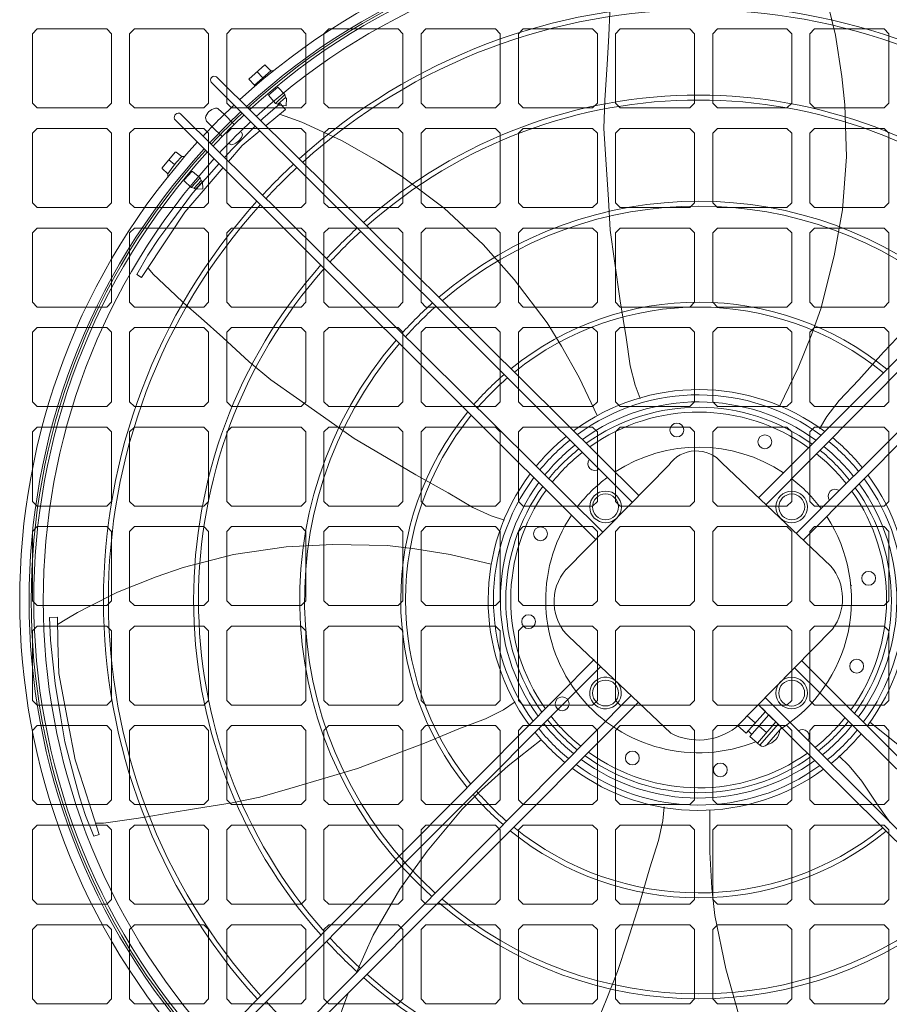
# Model space of a CAD drawing. Header units: millimetres. Extents: x 11633 to 96114, y -4650 to 25050.
# Tile 8 of 25: x 86891 to 87340, y 7262 to 7771. Entities that reach past the tile are written whole.
import ezdxf

# ---------------------------------------------------------------- set-up
doc = ezdxf.new("R2010")
doc.units = ezdxf.units.MM
doc.layers.get('0').update_dxf_attribs({"lineweight": 9})

msp = doc.modelspace()

# ---------------------------------------------------------------- linework, layer by layer
at = {"lineweight": 15}
for p, q in [((86899.7, 7766.15), (86897.25, 7763.7)), ((86897.25, 7727.76), (86897.25, 7763.7)), ((86899.7, 7766.15), (86935.64, 7766.15)), ((86938.09, 7763.7), (86935.64, 7766.15)), ((86938.09, 7727.76), (86938.09, 7763.7)), ((86949.93, 7766.15), (86947.48, 7763.7)), ((86947.48, 7727.76), (86947.48, 7763.7)), ((86949.93, 7766.15), (86985.87, 7766.15)), ((86988.32, 7763.7), (86985.87, 7766.15)), ((86988.32, 7727.76), (86988.32, 7763.7)), ((87000.15, 7766.15), (86997.7, 7763.7)), ((86997.7, 7727.76), (86997.7, 7763.7)), ((87000.15, 7766.15), (87036.09, 7766.15)), ((87038.54, 7763.7), (87036.09, 7766.15)), ((87038.54, 7727.76), (87038.54, 7763.7)), ((87050.38, 7766.15), (87047.93, 7763.7)), ((87047.93, 7727.76), (87047.93, 7763.7)), ((87050.38, 7766.15), (87086.32, 7766.15)), ((87088.77, 7763.7), (87086.32, 7766.15)), ((87088.77, 7727.76), (87088.77, 7763.7)), ((87100.6, 7766.15), (87098.15, 7763.7)), ((87098.15, 7727.76), (87098.15, 7763.7)), ((87100.6, 7766.15), (87136.54, 7766.15)), ((87138.99, 7763.7), (87136.54, 7766.15)), ((87138.99, 7727.76), (87138.99, 7763.7)), ((87150.83, 7766.15), (87148.38, 7763.7)), ((87148.38, 7727.76), (87148.38, 7763.7)), ((87150.83, 7766.15), (87186.77, 7766.15)), ((87189.22, 7763.7), (87186.77, 7766.15)), ((87189.22, 7727.76), (87189.22, 7763.7)), ((87201.05, 7766.15), (87198.6, 7763.7)), ((87198.6, 7727.76), (87198.6, 7763.7)), ((87201.05, 7766.15), (87236.99, 7766.15)), ((87239.44, 7763.7), (87236.99, 7766.15)), ((87239.44, 7727.76), (87239.44, 7763.7)), ((87251.28, 7766.15), (87248.83, 7763.7)), ((87248.83, 7727.76), (87248.83, 7763.7)), ((87251.28, 7766.15), (87287.22, 7766.15)), ((87289.67, 7763.7), (87287.22, 7766.15)), ((87289.67, 7727.76), (87289.67, 7763.7)), ((87301.5, 7766.15), (87299.05, 7763.7)), ((87299.05, 7727.76), (87299.05, 7763.7)), ((87301.5, 7766.15), (87337.44, 7766.15)), ((87339.89, 7763.7), (87337.44, 7766.15)), ((87339.89, 7727.76), (87339.89, 7763.7)), ((87009.17, 7740.16), (87017.4, 7747.54)), ((87017.4, 7747.54), (87020.41, 7744.43)), ((87020.41, 7744.43), (87011.96, 7737.02)), ((87016.29, 7740.82), (87013.4, 7743.95)), ((87020.41, 7744.43), (87021.71, 7744.43)), ((87207.22, 7521.46), (86989.7, 7738.6)), ((86992.36, 7741.33), (87210.7, 7525)), ((87011.96, 7737.02), (87009.17, 7740.16)), ((87011.96, 7737.02), (87011.96, 7736.29)), ((87272.87, 7524.13), (87490.18, 7741.79)), ((87492.87, 7738.7), (87276.59, 7520.48)), ((87024.04, 7736.04), (87019.26, 7732)), ((87019.26, 7732), (87022.81, 7727.65)), ((87022.81, 7727.65), (87027.73, 7732.24)), ((87027.73, 7732.24), (87024.04, 7736.04)), ((87027.73, 7732.24), (87028.06, 7730.74)), ((86899.7, 7725.31), (86897.25, 7727.76)), ((86938.09, 7727.76), (86935.64, 7725.31)), ((86949.93, 7725.31), (86947.48, 7727.76)), ((86988.32, 7727.76), (86985.87, 7725.31)), ((87000.15, 7725.31), (86997.7, 7727.76)), ((87022.82, 7727.65), (87024.1, 7727.24)), ((87024.1, 7727.24), (87028.06, 7730.74)), ((87024.54, 7726.69), (87024.1, 7727.24)), ((87028.42, 7726.34), (87024.54, 7726.69)), ((87028.59, 7730.14), (87028.06, 7730.74)), ((87028.59, 7730.14), (87028.42, 7726.34)), ((87038.54, 7727.76), (87036.09, 7725.31)), ((87050.38, 7725.31), (87047.93, 7727.76)), ((87088.77, 7727.76), (87086.32, 7725.31)), ((87100.6, 7725.31), (87098.15, 7727.76)), ((87138.99, 7727.76), (87136.54, 7725.31)), ((87150.83, 7725.31), (87148.38, 7727.76)), ((87189.22, 7727.76), (87186.77, 7725.31)), ((87201.05, 7725.31), (87198.6, 7727.76)), ((87239.44, 7727.76), (87236.99, 7725.31)), ((87251.28, 7725.31), (87248.83, 7727.76)), ((87289.67, 7727.76), (87287.22, 7725.31)), ((87301.5, 7725.31), (87299.05, 7727.76)), ((87339.89, 7727.76), (87337.44, 7725.31)), ((86899.7, 7725.31), (86935.64, 7725.31)), ((86949.93, 7725.31), (86985.87, 7725.31)), ((86973.82, 7722.29), (87192.04, 7506.01)), ((86993.44, 7724.74), (86996.34, 7722.14)), ((86996.34, 7722.14), (87001.53, 7716.8)), ((87000.15, 7725.31), (87036.09, 7725.31)), ((87050.38, 7725.31), (87086.32, 7725.31)), ((87100.6, 7725.31), (87136.54, 7725.31)), ((87150.83, 7725.31), (87186.77, 7725.31)), ((87201.05, 7725.31), (87236.99, 7725.31)), ((87251.28, 7725.31), (87287.22, 7725.31)), ((87292.04, 7505.3), (87509.18, 7722.82)), ((87301.5, 7725.31), (87337.44, 7725.31)), ((87188.39, 7502.29), (86970.73, 7719.6)), ((86986.69, 7720.13), (86987.19, 7718.41)), ((86990.08, 7715.48), (86987.19, 7718.41)), ((87511.91, 7720.16), (87295.58, 7501.82)), ((86899.7, 7714.7), (86897.25, 7712.25)), ((86897.25, 7676.31), (86897.25, 7712.25)), ((86899.7, 7714.7), (86935.64, 7714.7)), ((86938.09, 7712.25), (86935.64, 7714.7)), ((86938.09, 7676.31), (86938.09, 7712.25)), ((86949.93, 7714.7), (86947.48, 7712.25)), ((86947.48, 7676.31), (86947.48, 7712.25)), ((86949.93, 7714.7), (86985.87, 7714.7)), ((86988.32, 7712.25), (86985.87, 7714.7)), ((86988.32, 7676.31), (86988.32, 7712.25)), ((86990.08, 7715.48), (86995.34, 7710.6)), ((87000.15, 7714.7), (86997.7, 7712.25)), ((86997.7, 7676.31), (86997.7, 7712.25)), ((87000.15, 7714.7), (87036.09, 7714.7)), ((87038.54, 7712.25), (87036.09, 7714.7)), ((87038.54, 7676.31), (87038.54, 7712.25)), ((87050.38, 7714.7), (87047.93, 7712.25)), ((87047.93, 7676.31), (87047.93, 7712.25)), ((87050.38, 7714.7), (87086.32, 7714.7)), ((87088.77, 7712.25), (87086.32, 7714.7)), ((87088.77, 7676.31), (87088.77, 7712.25)), ((87100.6, 7714.7), (87098.15, 7712.25)), ((87098.15, 7676.31), (87098.15, 7712.25)), ((87100.6, 7714.7), (87136.54, 7714.7)), ((87138.99, 7712.25), (87136.54, 7714.7)), ((87138.99, 7676.31), (87138.99, 7712.25)), ((87150.83, 7714.7), (87148.38, 7712.25)), ((87148.38, 7676.31), (87148.38, 7712.25)), ((87150.83, 7714.7), (87186.77, 7714.7)), ((87189.22, 7712.25), (87186.77, 7714.7)), ((87189.22, 7676.31), (87189.22, 7712.25)), ((87201.05, 7714.7), (87198.6, 7712.25)), ((87198.6, 7676.31), (87198.6, 7712.25)), ((87201.05, 7714.7), (87236.99, 7714.7)), ((87239.44, 7712.25), (87236.99, 7714.7)), ((87239.44, 7676.31), (87239.44, 7712.25)), ((87251.28, 7714.7), (87248.83, 7712.25)), ((87248.83, 7676.31), (87248.83, 7712.25)), ((87251.28, 7714.7), (87287.22, 7714.7)), ((87289.67, 7712.25), (87287.22, 7714.7)), ((87289.67, 7676.31), (87289.67, 7712.25)), ((87301.5, 7714.7), (87299.05, 7712.25)), ((87299.05, 7676.31), (87299.05, 7712.25)), ((87301.5, 7714.7), (87337.44, 7714.7)), ((87339.89, 7712.25), (87337.44, 7714.7)), ((87339.89, 7676.31), (87339.89, 7712.25)), ((86964.33, 7694.41), (86971.1, 7702.47)), ((86971.46, 7702.52), (86971.1, 7702.47)), ((86971.46, 7702.52), (86974.51, 7700.3)), ((86970.72, 7696.03), (86967.8, 7698.54)), ((86974.51, 7700.3), (86976, 7700.3)), ((86964.33, 7694.41), (86964.35, 7694.04)), ((86967.24, 7691.32), (86964.35, 7694.04)), ((86967.24, 7691.32), (86967.24, 7689.75)), ((86975.74, 7688.08), (86979.71, 7692.51)), ((86980.07, 7692.53), (86979.71, 7692.51)), ((86980.07, 7692.53), (86984.02, 7689.26)), ((86975.74, 7688.08), (86975.75, 7687.72)), ((86979.33, 7684.24), (86975.75, 7687.72)), ((86984.02, 7689.26), (86979.33, 7684.24)), ((86980.93, 7683.91), (86984.51, 7687.8)), ((86981.51, 7683.32), (86985.16, 7687.19)), ((86984.02, 7689.26), (86984.51, 7687.8)), ((86984.51, 7687.8), (86985.16, 7687.19)), ((86985.16, 7687.19), (86985.32, 7683.47)), ((86985.16, 7687.19), (86985.32, 7683.47)), ((86979.33, 7684.24), (86980.93, 7683.91)), ((86981.51, 7683.32), (86980.93, 7683.91)), ((86985.32, 7683.47), (86981.51, 7683.32)), ((86985.32, 7683.47), (86981.51, 7683.32)), ((86899.7, 7673.86), (86897.25, 7676.31)), ((86938.09, 7676.31), (86935.64, 7673.86)), ((86949.93, 7673.86), (86947.48, 7676.31)), ((86988.32, 7676.31), (86985.87, 7673.86)), ((87000.15, 7673.86), (86997.7, 7676.31)), ((87038.54, 7676.31), (87036.09, 7673.86)), ((87050.38, 7673.86), (87047.93, 7676.31)), ((87088.77, 7676.31), (87086.32, 7673.86)), ((87100.6, 7673.86), (87098.15, 7676.31)), ((87138.99, 7676.31), (87136.54, 7673.86)), ((87150.83, 7673.86), (87148.38, 7676.31)), ((87189.22, 7676.31), (87186.77, 7673.86)), ((87201.05, 7673.86), (87198.6, 7676.31)), ((87239.44, 7676.31), (87236.99, 7673.86)), ((87251.28, 7673.86), (87248.83, 7676.31)), ((87289.67, 7676.31), (87287.22, 7673.86)), ((87301.5, 7673.86), (87299.05, 7676.31)), ((87339.89, 7676.31), (87337.44, 7673.86)), ((86899.7, 7673.86), (86935.64, 7673.86)), ((86949.93, 7673.86), (86985.87, 7673.86)), ((87000.15, 7673.86), (87036.09, 7673.86)), ((87050.38, 7673.86), (87086.32, 7673.86)), ((87100.6, 7673.86), (87136.54, 7673.86)), ((87150.83, 7673.86), (87186.77, 7673.86)), ((87201.05, 7673.86), (87236.99, 7673.86)), ((87251.28, 7673.86), (87287.22, 7673.86)), ((87301.5, 7673.86), (87337.44, 7673.86)), ((86899.7, 7663.25), (86897.25, 7660.8)), ((86897.25, 7624.86), (86897.25, 7660.8)), ((86899.7, 7663.25), (86935.64, 7663.25)), ((86938.09, 7660.8), (86935.64, 7663.25)), ((86938.09, 7624.86), (86938.09, 7660.8)), ((86949.93, 7663.25), (86947.48, 7660.8)), ((86947.48, 7624.86), (86947.48, 7660.8)), ((86949.93, 7663.25), (86985.87, 7663.25)), ((86988.32, 7660.8), (86985.87, 7663.25)), ((86988.32, 7624.86), (86988.32, 7660.8)), ((87000.15, 7663.25), (86997.7, 7660.8)), ((86997.7, 7624.86), (86997.7, 7660.8)), ((87000.15, 7663.25), (87036.09, 7663.25)), ((87038.54, 7660.8), (87036.09, 7663.25)), ((87038.54, 7624.86), (87038.54, 7660.8)), ((87050.38, 7663.25), (87047.93, 7660.8)), ((87047.93, 7624.86), (87047.93, 7660.8)), ((87050.38, 7663.25), (87086.32, 7663.25)), ((87088.77, 7660.8), (87086.32, 7663.25)), ((87088.77, 7624.86), (87088.77, 7660.8)), ((87100.6, 7663.25), (87098.15, 7660.8)), ((87098.15, 7624.86), (87098.15, 7660.8)), ((87100.6, 7663.25), (87136.54, 7663.25)), ((87138.99, 7660.8), (87136.54, 7663.25)), ((87138.99, 7624.86), (87138.99, 7660.8)), ((87150.83, 7663.25), (87148.38, 7660.8)), ((87148.38, 7624.86), (87148.38, 7660.8)), ((87150.83, 7663.25), (87186.77, 7663.25)), ((87189.22, 7660.8), (87186.77, 7663.25)), ((87189.22, 7624.86), (87189.22, 7660.8)), ((87201.05, 7663.25), (87198.6, 7660.8)), ((87198.6, 7624.86), (87198.6, 7660.8)), ((87201.05, 7663.25), (87236.99, 7663.25)), ((87239.44, 7660.8), (87236.99, 7663.25)), ((87239.44, 7624.86), (87239.44, 7660.8)), ((87251.28, 7663.25), (87248.83, 7660.8)), ((87248.83, 7624.86), (87248.83, 7660.8)), ((87251.28, 7663.25), (87287.22, 7663.25)), ((87289.67, 7660.8), (87287.22, 7663.25)), ((87289.67, 7624.86), (87289.67, 7660.8)), ((87301.5, 7663.25), (87299.05, 7660.8)), ((87299.05, 7624.86), (87299.05, 7660.8)), ((87301.5, 7663.25), (87337.44, 7663.25)), ((87339.89, 7660.8), (87337.44, 7663.25)), ((87339.89, 7624.86), (87339.89, 7660.8)), ((86899.7, 7622.41), (86897.25, 7624.86)), ((86938.09, 7624.86), (86935.64, 7622.41)), ((86949.93, 7622.41), (86947.48, 7624.86)), ((86988.32, 7624.86), (86985.87, 7622.41)), ((87000.15, 7622.41), (86997.7, 7624.86)), ((87038.54, 7624.86), (87036.09, 7622.41)), ((87050.38, 7622.41), (87047.93, 7624.86)), ((87088.77, 7624.86), (87086.32, 7622.41)), ((87100.6, 7622.41), (87098.15, 7624.86)), ((87138.99, 7624.86), (87136.54, 7622.41)), ((87150.83, 7622.41), (87148.38, 7624.86)), ((87189.22, 7624.86), (87186.77, 7622.41)), ((87201.05, 7622.41), (87198.6, 7624.86)), ((87239.44, 7624.86), (87236.99, 7622.41)), ((87251.28, 7622.41), (87248.83, 7624.86)), ((87289.67, 7624.86), (87287.22, 7622.41)), ((87301.5, 7622.41), (87299.05, 7624.86)), ((87339.89, 7624.86), (87337.44, 7622.41)), ((86899.7, 7622.41), (86935.64, 7622.41)), ((86949.93, 7622.41), (86985.87, 7622.41)), ((87000.15, 7622.41), (87036.09, 7622.41)), ((87050.38, 7622.41), (87086.32, 7622.41)), ((87100.6, 7622.41), (87136.54, 7622.41)), ((87150.83, 7622.41), (87186.77, 7622.41)), ((87201.05, 7622.41), (87236.99, 7622.41)), ((87251.28, 7622.41), (87287.22, 7622.41)), ((87301.5, 7622.41), (87337.44, 7622.41)), ((86899.7, 7611.8), (86897.25, 7609.35)), ((86899.7, 7611.8), (86935.64, 7611.8)), ((86938.09, 7609.35), (86935.64, 7611.8)), ((86949.93, 7611.8), (86947.48, 7609.35)), ((86949.93, 7611.8), (86985.87, 7611.8)), ((86988.32, 7609.35), (86985.87, 7611.8)), ((87000.15, 7611.8), (86997.7, 7609.35)), ((87000.15, 7611.8), (87036.09, 7611.8)), ((87038.54, 7609.35), (87036.09, 7611.8)), ((87050.38, 7611.8), (87047.93, 7609.35)), ((87050.38, 7611.8), (87086.32, 7611.8)), ((87088.77, 7609.35), (87086.32, 7611.8)), ((87100.6, 7611.8), (87098.15, 7609.35)), ((87100.6, 7611.8), (87136.54, 7611.8)), ((87138.99, 7609.35), (87136.54, 7611.8)), ((87150.83, 7611.8), (87148.38, 7609.35)), ((87150.83, 7611.8), (87186.77, 7611.8)), ((87189.22, 7609.35), (87186.77, 7611.8)), ((87201.05, 7611.8), (87198.6, 7609.35)), ((87201.05, 7611.8), (87236.99, 7611.8)), ((87239.44, 7609.35), (87236.99, 7611.8)), ((87251.28, 7611.8), (87248.83, 7609.35)), ((87251.28, 7611.8), (87287.22, 7611.8)), ((87289.67, 7609.35), (87287.22, 7611.8)), ((87301.5, 7611.8), (87299.05, 7609.35)), ((87301.5, 7611.8), (87337.44, 7611.8)), ((87339.89, 7609.35), (87337.44, 7611.8)), ((86897.25, 7573.41), (86897.25, 7609.35)), ((86938.09, 7573.41), (86938.09, 7609.35)), ((86947.48, 7573.41), (86947.48, 7609.35)), ((86988.32, 7573.41), (86988.32, 7609.35)), ((86997.7, 7573.41), (86997.7, 7609.35)), ((87038.54, 7573.41), (87038.54, 7609.35)), ((87047.93, 7573.41), (87047.93, 7609.35)), ((87088.77, 7573.41), (87088.77, 7609.35)), ((87098.15, 7573.41), (87098.15, 7609.35)), ((87138.99, 7573.41), (87138.99, 7609.35)), ((87148.38, 7573.41), (87148.38, 7609.35)), ((87189.22, 7573.41), (87189.22, 7609.35)), ((87198.6, 7573.41), (87198.6, 7609.35)), ((87239.44, 7573.41), (87239.44, 7609.35)), ((87248.83, 7573.41), (87248.83, 7609.35)), ((87289.67, 7573.41), (87289.67, 7609.35)), ((87299.05, 7573.41), (87299.05, 7609.35)), ((87339.89, 7573.41), (87339.89, 7609.35)), ((86899.7, 7570.96), (86897.25, 7573.41)), ((86899.7, 7570.96), (86935.64, 7570.96)), ((86938.09, 7573.41), (86935.64, 7570.96)), ((86949.93, 7570.96), (86947.48, 7573.41)), ((86949.93, 7570.96), (86985.87, 7570.96)), ((86988.32, 7573.41), (86985.87, 7570.96)), ((87000.15, 7570.96), (86997.7, 7573.41)), ((87000.15, 7570.96), (87036.09, 7570.96)), ((87038.54, 7573.41), (87036.09, 7570.96)), ((87050.38, 7570.96), (87047.93, 7573.41)), ((87050.38, 7570.96), (87086.32, 7570.96)), ((87088.77, 7573.41), (87086.32, 7570.96)), ((87100.6, 7570.96), (87098.15, 7573.41)), ((87100.6, 7570.96), (87136.54, 7570.96)), ((87138.99, 7573.41), (87136.54, 7570.96)), ((87150.83, 7570.96), (87148.38, 7573.41)), ((87150.83, 7570.96), (87186.77, 7570.96)), ((87189.22, 7573.41), (87186.77, 7570.96)), ((87201.05, 7570.96), (87198.6, 7573.41)), ((87201.05, 7570.96), (87236.99, 7570.96)), ((87239.44, 7573.41), (87236.99, 7570.96)), ((87251.28, 7570.96), (87248.83, 7573.41)), ((87251.28, 7570.96), (87287.22, 7570.96)), ((87289.67, 7573.41), (87287.22, 7570.96)), ((87301.5, 7570.96), (87299.05, 7573.41)), ((87301.5, 7570.96), (87337.44, 7570.96)), ((87339.89, 7573.41), (87337.44, 7570.96)), ((86899.7, 7560.35), (86897.25, 7557.9)), ((86899.7, 7560.35), (86935.64, 7560.35)), ((86938.09, 7557.9), (86935.64, 7560.35)), ((86949.93, 7560.35), (86947.48, 7557.9)), ((86949.93, 7560.35), (86985.87, 7560.35)), ((86988.32, 7557.9), (86985.87, 7560.35)), ((87000.15, 7560.35), (86997.7, 7557.9)), ((87000.15, 7560.35), (87036.09, 7560.35)), ((87038.54, 7557.9), (87036.09, 7560.35)), ((87050.38, 7560.35), (87047.93, 7557.9)), ((87050.38, 7560.35), (87086.32, 7560.35)), ((87088.77, 7557.9), (87086.32, 7560.35)), ((87100.6, 7560.35), (87098.15, 7557.9)), ((87100.6, 7560.35), (87136.54, 7560.35)), ((87138.99, 7557.9), (87136.54, 7560.35)), ((87150.83, 7560.35), (87148.38, 7557.9)), ((87150.83, 7560.35), (87186.77, 7560.35)), ((87189.22, 7557.9), (87186.77, 7560.35)), ((87201.05, 7560.35), (87198.6, 7557.9)), ((87201.05, 7560.35), (87236.99, 7560.35)), ((87239.44, 7557.9), (87236.99, 7560.35)), ((87251.28, 7560.35), (87248.83, 7557.9)), ((87251.28, 7560.35), (87287.22, 7560.35)), ((87289.67, 7557.9), (87287.22, 7560.35)), ((87301.5, 7560.35), (87299.05, 7557.9)), ((87301.5, 7560.35), (87337.44, 7560.35)), ((87339.89, 7557.9), (87337.44, 7560.35)), ((86897.25, 7521.96), (86897.25, 7557.9)), ((86938.09, 7521.96), (86938.09, 7557.9)), ((86947.48, 7521.96), (86947.48, 7557.9)), ((86988.32, 7521.96), (86988.32, 7557.9)), ((86997.7, 7521.96), (86997.7, 7557.9)), ((87038.54, 7521.96), (87038.54, 7557.9)), ((87047.93, 7521.96), (87047.93, 7557.9)), ((87088.77, 7521.96), (87088.77, 7557.9)), ((87098.15, 7521.96), (87098.15, 7557.9)), ((87138.99, 7521.96), (87138.99, 7557.9)), ((87148.38, 7521.96), (87148.38, 7557.9)), ((87189.22, 7521.96), (87189.22, 7557.9)), ((87198.6, 7521.96), (87198.6, 7557.9)), ((87239.44, 7521.96), (87239.44, 7557.9)), ((87248.83, 7521.96), (87248.83, 7557.9)), ((87289.67, 7521.96), (87289.67, 7557.9)), ((87299.05, 7521.96), (87299.05, 7557.9)), ((87339.89, 7521.96), (87339.89, 7557.9)), ((87173.17, 7486.81), (87226.14, 7540.71)), ((87253.63, 7541.84), (87309.91, 7488.45)), ((86899.7, 7519.51), (86897.25, 7521.96)), ((86899.7, 7519.51), (86935.64, 7519.51)), ((86938.09, 7521.96), (86935.64, 7519.51)), ((86949.93, 7519.51), (86947.48, 7521.96)), ((86949.93, 7519.51), (86985.87, 7519.51)), ((86988.32, 7521.96), (86985.87, 7519.51)), ((87000.15, 7519.51), (86997.7, 7521.96)), ((87000.15, 7519.51), (87036.09, 7519.51)), ((87038.54, 7521.96), (87036.09, 7519.51)), ((87050.38, 7519.51), (87047.93, 7521.96)), ((87050.38, 7519.51), (87086.32, 7519.51)), ((87088.77, 7521.96), (87086.32, 7519.51)), ((87100.6, 7519.51), (87098.15, 7521.96)), ((87100.6, 7519.51), (87136.54, 7519.51)), ((87138.99, 7521.96), (87136.54, 7519.51)), ((87150.83, 7519.51), (87148.38, 7521.96)), ((87150.83, 7519.51), (87186.77, 7519.51)), ((87189.22, 7521.96), (87186.77, 7519.51)), ((87201.05, 7519.51), (87198.6, 7521.96)), ((87201.05, 7519.51), (87236.99, 7519.51)), ((87239.44, 7521.96), (87236.99, 7519.51)), ((87251.28, 7519.51), (87248.83, 7521.96)), ((87251.28, 7519.51), (87287.22, 7519.51)), ((87289.67, 7521.96), (87287.22, 7519.51)), ((87301.5, 7519.51), (87299.05, 7521.96)), ((87301.5, 7519.51), (87337.44, 7519.51)), ((87339.89, 7521.96), (87337.44, 7519.51)), ((86899.7, 7508.9), (86897.25, 7506.45)), ((86899.7, 7508.9), (86935.64, 7508.9)), ((86938.09, 7506.45), (86935.64, 7508.9)), ((86949.93, 7508.9), (86947.48, 7506.45)), ((86949.93, 7508.9), (86985.87, 7508.9)), ((86988.32, 7506.45), (86985.87, 7508.9)), ((87000.15, 7508.9), (86997.7, 7506.45)), ((87000.15, 7508.9), (87036.09, 7508.9)), ((87038.54, 7506.45), (87036.09, 7508.9)), ((87050.38, 7508.9), (87047.93, 7506.45)), ((87050.38, 7508.9), (87086.32, 7508.9)), ((87088.77, 7506.45), (87086.32, 7508.9)), ((87100.6, 7508.9), (87098.15, 7506.45)), ((87100.6, 7508.9), (87136.54, 7508.9)), ((87138.99, 7506.45), (87136.54, 7508.9)), ((87150.83, 7508.9), (87148.38, 7506.45)), ((87150.83, 7508.9), (87186.77, 7508.9)), ((87189.22, 7506.45), (87186.77, 7508.9)), ((87201.05, 7508.9), (87198.6, 7506.45)), ((87201.05, 7508.9), (87236.99, 7508.9)), ((87239.44, 7506.45), (87236.99, 7508.9)), ((87251.28, 7508.9), (87248.83, 7506.45)), ((87251.28, 7508.9), (87287.22, 7508.9)), ((87289.67, 7506.45), (87287.22, 7508.9)), ((87301.5, 7508.9), (87299.05, 7506.45)), ((87301.5, 7508.9), (87337.44, 7508.9)), ((87339.89, 7506.45), (87337.44, 7508.9)), ((86897.25, 7470.51), (86897.25, 7506.45)), ((86938.09, 7470.51), (86938.09, 7506.45)), ((86947.48, 7470.51), (86947.48, 7506.45)), ((86988.32, 7470.51), (86988.32, 7506.45)), ((86997.7, 7470.51), (86997.7, 7506.45)), ((87038.54, 7470.51), (87038.54, 7506.45)), ((87047.93, 7470.51), (87047.93, 7506.45)), ((87088.77, 7470.51), (87088.77, 7506.45)), ((87098.15, 7470.51), (87098.15, 7506.45)), ((87138.99, 7470.51), (87138.99, 7506.45)), ((87148.38, 7470.51), (87148.38, 7506.45)), ((87189.22, 7470.51), (87189.22, 7506.45)), ((87198.6, 7470.51), (87198.6, 7506.45)), ((87239.44, 7470.51), (87239.44, 7506.45)), ((87248.83, 7470.51), (87248.83, 7506.45)), ((87289.67, 7470.51), (87289.67, 7506.45)), ((87299.05, 7470.51), (87299.05, 7506.45)), ((87339.89, 7470.51), (87339.89, 7506.45)), ((87320.18, 7478.71), (87320.56, 7478.35)), ((86899.7, 7468.06), (86897.25, 7470.51)), ((86899.7, 7468.06), (86935.64, 7468.06)), ((86938.09, 7470.51), (86935.64, 7468.06)), ((86949.93, 7468.06), (86947.48, 7470.51)), ((86949.93, 7468.06), (86985.87, 7468.06)), ((86988.32, 7470.51), (86985.87, 7468.06)), ((87000.15, 7468.06), (86997.7, 7470.51)), ((87000.15, 7468.06), (87036.09, 7468.06)), ((87038.54, 7470.51), (87036.09, 7468.06)), ((87050.38, 7468.06), (87047.93, 7470.51)), ((87050.38, 7468.06), (87086.32, 7468.06)), ((87088.77, 7470.51), (87086.32, 7468.06)), ((87100.6, 7468.06), (87098.15, 7470.51)), ((87100.6, 7468.06), (87136.54, 7468.06)), ((87138.99, 7470.51), (87136.54, 7468.06)), ((87150.83, 7468.06), (87148.38, 7470.51)), ((87150.83, 7468.06), (87186.77, 7468.06)), ((87189.22, 7470.51), (87186.77, 7468.06)), ((87201.05, 7468.06), (87198.6, 7470.51)), ((87201.05, 7468.06), (87236.99, 7468.06)), ((87239.44, 7470.51), (87236.99, 7468.06)), ((87251.28, 7468.06), (87248.83, 7470.51)), ((87251.28, 7468.06), (87287.22, 7468.06)), ((87289.67, 7470.51), (87287.22, 7468.06)), ((87301.5, 7468.06), (87299.05, 7470.51)), ((87301.5, 7468.06), (87337.44, 7468.06)), ((87339.89, 7470.51), (87337.44, 7468.06)), ((86899.7, 7457.45), (86897.25, 7455)), ((86899.7, 7457.45), (86935.64, 7457.45)), ((86938.09, 7455), (86935.64, 7457.45)), ((86949.93, 7457.45), (86947.48, 7455)), ((86949.93, 7457.45), (86985.87, 7457.45)), ((86988.32, 7455), (86985.87, 7457.45)), ((87000.15, 7457.45), (86997.7, 7455)), ((87000.15, 7457.45), (87036.09, 7457.45)), ((87038.54, 7455), (87036.09, 7457.45)), ((87050.38, 7457.45), (87047.93, 7455)), ((87050.38, 7457.45), (87086.32, 7457.45)), ((87088.77, 7455), (87086.32, 7457.45)), ((87100.6, 7457.45), (87098.15, 7455)), ((87100.6, 7457.45), (87136.54, 7457.45)), ((87138.99, 7455), (87136.54, 7457.45)), ((87150.83, 7457.45), (87148.38, 7455)), ((87150.83, 7457.45), (87186.77, 7457.45)), ((87189.22, 7455), (87186.77, 7457.45)), ((87201.05, 7457.45), (87198.6, 7455)), ((87201.05, 7457.45), (87236.99, 7457.45)), ((87239.44, 7455), (87236.99, 7457.45)), ((87251.28, 7457.45), (87248.83, 7455)), ((87251.28, 7457.45), (87287.22, 7457.45)), ((87289.67, 7455), (87287.22, 7457.45)), ((87301.5, 7457.45), (87299.05, 7455)), ((87301.5, 7457.45), (87337.44, 7457.45)), ((87339.89, 7455), (87337.44, 7457.45)), ((86897.25, 7419.06), (86897.25, 7455)), ((86938.09, 7419.06), (86938.09, 7455)), ((86947.48, 7419.06), (86947.48, 7455)), ((86988.32, 7419.06), (86988.32, 7455)), ((86997.7, 7419.06), (86997.7, 7455)), ((87038.54, 7419.06), (87038.54, 7455)), ((87047.93, 7419.06), (87047.93, 7455)), ((87088.77, 7419.06), (87088.77, 7455)), ((87098.15, 7419.06), (87098.15, 7455)), ((87138.99, 7419.06), (87138.99, 7455)), ((87148.38, 7419.06), (87148.38, 7455)), ((87174.22, 7452.27), (87227.14, 7402.08)), ((87189.22, 7419.06), (87189.22, 7455)), ((87198.6, 7419.06), (87198.6, 7455)), ((87239.44, 7419.06), (87239.44, 7455)), ((87248.83, 7419.06), (87248.83, 7455)), ((87260.71, 7405.04), (87310.7, 7455.92)), ((87289.67, 7419.06), (87289.67, 7455)), ((87299.05, 7419.06), (87299.05, 7455)), ((87339.89, 7419.06), (87339.89, 7455)), ((86971.19, 7221.78), (87187.52, 7440.12)), ((87191.06, 7436.64), (86973.92, 7219.12)), ((87294.71, 7439.64), (87512.37, 7222.34)), ((87509.28, 7219.65), (87291.06, 7435.93)), ((86990.23, 7203.24), (87206.51, 7421.46)), ((86899.7, 7416.61), (86897.25, 7419.06)), ((86899.7, 7416.61), (86935.64, 7416.61)), ((86938.09, 7419.06), (86935.64, 7416.61)), ((86949.93, 7416.61), (86947.48, 7419.06)), ((86949.93, 7416.61), (86985.87, 7416.61)), ((86988.32, 7419.06), (86985.87, 7416.61)), ((87000.15, 7416.61), (86997.7, 7419.06)), ((87000.15, 7416.61), (87036.09, 7416.61)), ((87210.22, 7417.81), (87009.94, 7217.2)), ((87038.54, 7419.06), (87036.09, 7416.61)), ((87050.38, 7416.61), (87047.93, 7419.06)), ((87050.38, 7416.61), (87086.32, 7416.61)), ((87088.77, 7419.06), (87086.32, 7416.61)), ((87100.6, 7416.61), (87098.15, 7419.06)), ((87100.6, 7416.61), (87136.54, 7416.61)), ((87138.99, 7419.06), (87136.54, 7416.61)), ((87150.83, 7416.61), (87148.38, 7419.06)), ((87150.83, 7416.61), (87186.77, 7416.61)), ((87189.22, 7419.06), (87186.77, 7416.61)), ((87201.05, 7416.61), (87198.6, 7419.06)), ((87201.05, 7416.61), (87236.99, 7416.61)), ((87239.44, 7419.06), (87236.99, 7416.61)), ((87251.28, 7416.61), (87248.83, 7419.06)), ((87251.28, 7416.61), (87287.22, 7416.61)), ((87490.74, 7200.61), (87272.4, 7416.94)), ((87272.4, 7416.94), (87276.03, 7413.34)), ((87275.88, 7420.48), (87493.4, 7203.34)), ((87289.67, 7419.06), (87287.22, 7416.61)), ((87301.5, 7416.61), (87299.05, 7419.06)), ((87301.5, 7416.61), (87337.44, 7416.61)), ((87339.89, 7419.06), (87337.44, 7416.61)), ((87276.03, 7413.34), (87266.17, 7402.06)), ((87266.6, 7411.03), (87270.86, 7407.41)), ((87277.85, 7411.53), (87268.1, 7400.38)), ((87277.85, 7411.53), (87281.49, 7407.93)), ((86899.7, 7406), (86897.25, 7403.55)), ((86899.7, 7406), (86935.64, 7406)), ((86938.09, 7403.55), (86935.64, 7406)), ((86949.93, 7406), (86947.48, 7403.55)), ((86949.93, 7406), (86985.87, 7406)), ((86988.32, 7403.55), (86985.87, 7406)), ((87000.15, 7406), (86997.7, 7403.55)), ((87000.15, 7406), (87036.09, 7406)), ((87038.54, 7403.55), (87036.09, 7406)), ((87050.38, 7406), (87047.93, 7403.55)), ((87050.38, 7406), (87086.32, 7406)), ((87088.77, 7403.55), (87086.32, 7406)), ((87100.6, 7406), (87098.15, 7403.55)), ((87100.6, 7406), (87136.54, 7406)), ((87138.99, 7403.55), (87136.54, 7406)), ((87150.83, 7406), (87148.38, 7403.55)), ((87150.83, 7406), (87186.77, 7406)), ((87189.22, 7403.55), (87186.77, 7406)), ((87201.05, 7406), (87198.6, 7403.55)), ((87201.05, 7406), (87236.99, 7406)), ((87239.44, 7403.55), (87236.99, 7406)), ((87251.28, 7406), (87248.83, 7403.55)), ((87251.28, 7406), (87287.22, 7406)), ((87261.66, 7406.01), (87266.17, 7402.06)), ((87281.49, 7407.93), (87271.94, 7397.01)), ((87282.7, 7406.73), (87273.23, 7395.89)), ((87289.67, 7403.55), (87287.22, 7406)), ((87301.5, 7406), (87299.05, 7403.55)), ((87301.5, 7406), (87337.44, 7406)), ((87339.89, 7403.55), (87337.44, 7406)), ((86897.25, 7367.61), (86897.25, 7403.55)), ((86938.09, 7367.61), (86938.09, 7403.55)), ((86947.48, 7367.61), (86947.48, 7403.55)), ((86988.32, 7367.61), (86988.32, 7403.55)), ((86997.7, 7367.61), (86997.7, 7403.55)), ((87038.54, 7367.61), (87038.54, 7403.55)), ((87047.93, 7367.61), (87047.93, 7403.55)), ((87088.77, 7367.61), (87088.77, 7403.55)), ((87098.15, 7367.61), (87098.15, 7403.55)), ((87138.99, 7367.61), (87138.99, 7403.55)), ((87148.38, 7367.61), (87148.38, 7403.55)), ((87189.22, 7367.61), (87189.22, 7403.55)), ((87198.6, 7367.61), (87198.6, 7403.55)), ((87239.44, 7367.61), (87239.44, 7403.55)), ((87248.83, 7367.61), (87248.83, 7403.55)), ((87267.23, 7403.26), (87268.99, 7401.4)), ((87272.81, 7405.76), (87276.7, 7402.45)), ((87283.54, 7403.81), (87276.83, 7396.13)), ((87289.67, 7367.61), (87289.67, 7403.55)), ((87299.05, 7367.61), (87299.05, 7403.55)), ((87339.89, 7367.61), (87339.89, 7403.55)), ((87268.1, 7400.38), (87271.94, 7397.01)), ((87273.23, 7395.89), (87271.94, 7397.01)), ((86899.7, 7365.16), (86897.25, 7367.61)), ((86899.7, 7365.16), (86935.64, 7365.16)), ((86938.09, 7367.61), (86935.64, 7365.16)), ((86949.93, 7365.16), (86947.48, 7367.61)), ((86949.93, 7365.16), (86985.87, 7365.16)), ((86988.32, 7367.61), (86985.87, 7365.16)), ((87000.15, 7365.16), (86997.7, 7367.61)), ((87000.15, 7365.16), (87036.09, 7365.16)), ((87038.54, 7367.61), (87036.09, 7365.16)), ((87050.38, 7365.16), (87047.93, 7367.61)), ((87050.38, 7365.16), (87086.32, 7365.16)), ((87088.77, 7367.61), (87086.32, 7365.16)), ((87100.6, 7365.16), (87098.15, 7367.61)), ((87100.6, 7365.16), (87136.54, 7365.16)), ((87138.99, 7367.61), (87136.54, 7365.16)), ((87150.83, 7365.16), (87148.38, 7367.61)), ((87150.83, 7365.16), (87186.77, 7365.16)), ((87189.22, 7367.61), (87186.77, 7365.16)), ((87201.05, 7365.16), (87198.6, 7367.61)), ((87201.05, 7365.16), (87236.99, 7365.16)), ((87239.44, 7367.61), (87236.99, 7365.16)), ((87251.28, 7365.16), (87248.83, 7367.61)), ((87251.28, 7365.16), (87287.22, 7365.16)), ((87289.67, 7367.61), (87287.22, 7365.16)), ((87301.5, 7365.16), (87299.05, 7367.61)), ((87301.5, 7365.16), (87337.44, 7365.16)), ((87339.89, 7367.61), (87337.44, 7365.16)), ((86899.7, 7354.55), (86897.25, 7352.1)), ((86897.25, 7316.16), (86897.25, 7352.1)), ((86899.7, 7354.55), (86935.64, 7354.55)), ((86938.09, 7352.1), (86935.64, 7354.55)), ((86938.09, 7316.16), (86938.09, 7352.1)), ((86949.93, 7354.55), (86947.48, 7352.1)), ((86947.48, 7316.16), (86947.48, 7352.1)), ((86949.93, 7354.55), (86985.87, 7354.55)), ((86988.32, 7352.1), (86985.87, 7354.55)), ((86988.32, 7316.16), (86988.32, 7352.1)), ((87000.15, 7354.55), (86997.7, 7352.1)), ((86997.7, 7316.16), (86997.7, 7352.1)), ((87000.15, 7354.55), (87036.09, 7354.55)), ((87038.54, 7352.1), (87036.09, 7354.55)), ((87038.54, 7316.16), (87038.54, 7352.1)), ((87050.38, 7354.55), (87047.93, 7352.1)), ((87047.93, 7316.16), (87047.93, 7352.1)), ((87050.38, 7354.55), (87086.32, 7354.55)), ((87088.77, 7352.1), (87086.32, 7354.55)), ((87088.77, 7316.16), (87088.77, 7352.1)), ((87100.6, 7354.55), (87098.15, 7352.1)), ((87098.15, 7316.16), (87098.15, 7352.1)), ((87100.6, 7354.55), (87136.54, 7354.55)), ((87138.99, 7352.1), (87136.54, 7354.55)), ((87138.99, 7316.16), (87138.99, 7352.1)), ((87150.83, 7354.55), (87148.38, 7352.1)), ((87148.38, 7316.16), (87148.38, 7352.1)), ((87150.83, 7354.55), (87186.77, 7354.55)), ((87189.22, 7352.1), (87186.77, 7354.55)), ((87189.22, 7316.16), (87189.22, 7352.1)), ((87201.05, 7354.55), (87198.6, 7352.1)), ((87198.6, 7316.16), (87198.6, 7352.1)), ((87201.05, 7354.55), (87236.99, 7354.55)), ((87239.44, 7352.1), (87236.99, 7354.55)), ((87239.44, 7316.16), (87239.44, 7352.1)), ((87251.28, 7354.55), (87248.83, 7352.1)), ((87248.83, 7316.16), (87248.83, 7352.1)), ((87251.28, 7354.55), (87287.22, 7354.55)), ((87289.67, 7352.1), (87287.22, 7354.55)), ((87289.67, 7316.16), (87289.67, 7352.1)), ((87301.5, 7354.55), (87299.05, 7352.1)), ((87299.05, 7316.16), (87299.05, 7352.1)), ((87301.5, 7354.55), (87337.44, 7354.55)), ((87339.89, 7352.1), (87337.44, 7354.55)), ((87339.89, 7316.16), (87339.89, 7352.1)), ((86899.7, 7313.71), (86897.25, 7316.16)), ((86938.09, 7316.16), (86935.64, 7313.71)), ((86949.93, 7313.71), (86947.48, 7316.16)), ((86988.32, 7316.16), (86985.87, 7313.71)), ((87000.15, 7313.71), (86997.7, 7316.16)), ((87038.54, 7316.16), (87036.09, 7313.71)), ((87050.38, 7313.71), (87047.93, 7316.16)), ((87088.77, 7316.16), (87086.32, 7313.71)), ((87100.6, 7313.71), (87098.15, 7316.16)), ((87138.99, 7316.16), (87136.54, 7313.71)), ((87150.83, 7313.71), (87148.38, 7316.16)), ((87189.22, 7316.16), (87186.77, 7313.71)), ((87201.05, 7313.71), (87198.6, 7316.16)), ((87239.44, 7316.16), (87236.99, 7313.71)), ((87251.28, 7313.71), (87248.83, 7316.16)), ((87289.67, 7316.16), (87287.22, 7313.71)), ((87301.5, 7313.71), (87299.05, 7316.16)), ((87339.89, 7316.16), (87337.44, 7313.71)), ((86899.7, 7313.71), (86935.64, 7313.71)), ((86949.93, 7313.71), (86985.87, 7313.71)), ((87000.15, 7313.71), (87036.09, 7313.71)), ((87050.38, 7313.71), (87086.32, 7313.71)), ((87100.6, 7313.71), (87136.54, 7313.71)), ((87150.83, 7313.71), (87186.77, 7313.71)), ((87201.05, 7313.71), (87236.99, 7313.71)), ((87251.28, 7313.71), (87287.22, 7313.71)), ((87301.5, 7313.71), (87337.44, 7313.71)), ((86899.7, 7303.1), (86897.25, 7300.65)), ((86897.25, 7264.71), (86897.25, 7300.65)), ((86899.7, 7303.1), (86935.64, 7303.1)), ((86938.09, 7300.65), (86935.64, 7303.1)), ((86938.09, 7264.71), (86938.09, 7300.65)), ((86949.93, 7303.1), (86947.48, 7300.65)), ((86947.48, 7264.71), (86947.48, 7300.65)), ((86949.93, 7303.1), (86985.87, 7303.1)), ((86988.32, 7300.65), (86985.87, 7303.1)), ((86988.32, 7264.71), (86988.32, 7300.65)), ((87000.15, 7303.1), (86997.7, 7300.65)), ((86997.7, 7264.71), (86997.7, 7300.65)), ((87000.15, 7303.1), (87036.09, 7303.1)), ((87038.54, 7300.65), (87036.09, 7303.1)), ((87038.54, 7264.71), (87038.54, 7300.65)), ((87050.38, 7303.1), (87047.93, 7300.65)), ((87047.93, 7264.71), (87047.93, 7300.65)), ((87050.38, 7303.1), (87086.32, 7303.1)), ((87088.77, 7300.65), (87086.32, 7303.1)), ((87088.77, 7264.71), (87088.77, 7300.65)), ((87100.6, 7303.1), (87098.15, 7300.65)), ((87098.15, 7264.71), (87098.15, 7300.65)), ((87100.6, 7303.1), (87136.54, 7303.1)), ((87138.99, 7300.65), (87136.54, 7303.1)), ((87138.99, 7264.71), (87138.99, 7300.65)), ((87150.83, 7303.1), (87148.38, 7300.65)), ((87148.38, 7264.71), (87148.38, 7300.65)), ((87150.83, 7303.1), (87186.77, 7303.1)), ((87189.22, 7300.65), (87186.77, 7303.1)), ((87189.22, 7264.71), (87189.22, 7300.65)), ((87201.05, 7303.1), (87198.6, 7300.65)), ((87198.6, 7264.71), (87198.6, 7300.65)), ((87201.05, 7303.1), (87236.99, 7303.1)), ((87239.44, 7300.65), (87236.99, 7303.1)), ((87239.44, 7264.71), (87239.44, 7300.65)), ((87251.28, 7303.1), (87248.83, 7300.65)), ((87248.83, 7264.71), (87248.83, 7300.65)), ((87251.28, 7303.1), (87287.22, 7303.1)), ((87289.67, 7300.65), (87287.22, 7303.1)), ((87289.67, 7264.71), (87289.67, 7300.65)), ((87301.5, 7303.1), (87299.05, 7300.65)), ((87299.05, 7264.71), (87299.05, 7300.65)), ((87301.5, 7303.1), (87337.44, 7303.1)), ((87339.89, 7300.65), (87337.44, 7303.1)), ((87339.89, 7264.71), (87339.89, 7300.65)), ((86899.7, 7262.26), (86897.25, 7264.71)), ((86938.09, 7264.71), (86935.64, 7262.26)), ((86949.93, 7262.26), (86947.48, 7264.71)), ((86988.32, 7264.71), (86985.87, 7262.26)), ((87000.15, 7262.26), (86997.7, 7264.71)), ((87038.54, 7264.71), (87036.09, 7262.26)), ((87050.38, 7262.26), (87047.93, 7264.71)), ((87088.77, 7264.71), (87086.32, 7262.26)), ((87100.6, 7262.26), (87098.15, 7264.71)), ((87138.99, 7264.71), (87136.54, 7262.26)), ((87150.83, 7262.26), (87148.38, 7264.71)), ((87189.22, 7264.71), (87186.77, 7262.26)), ((87201.05, 7262.26), (87198.6, 7264.71)), ((87239.44, 7264.71), (87236.99, 7262.26)), ((87251.28, 7262.26), (87248.83, 7264.71)), ((87289.67, 7264.71), (87287.22, 7262.26)), ((87301.5, 7262.26), (87299.05, 7264.71)), ((87339.89, 7264.71), (87337.44, 7262.26)), ((86899.7, 7262.26), (86935.64, 7262.26)), ((86949.93, 7262.26), (86985.87, 7262.26)), ((87000.15, 7262.26), (87036.09, 7262.26)), ((87050.38, 7262.26), (87086.32, 7262.26)), ((87100.6, 7262.26), (87136.54, 7262.26)), ((87150.83, 7262.26), (87186.77, 7262.26)), ((87201.05, 7262.26), (87236.99, 7262.26)), ((87251.28, 7262.26), (87287.22, 7262.26)), ((87301.5, 7262.26), (87337.44, 7262.26))]:
    msp.add_line(p, q, dxfattribs=at)
for points in [[(87211.28, 7575.04), (87208.7, 7581.94), (87206.22, 7591.99), (87204.12, 7606.63), (87200.95, 7625.56), (87198.09, 7646.37), (87195.91, 7662.19), (87194.92, 7678.05), (87193.63, 7698.62), (87192.63, 7714.71), (87193, 7729.38), (87194.26, 7747.85), (87195.07, 7762.81), (87195.73, 7774.88), (87196.21, 7780.65), (87197.51, 7796.41), (87198.26, 7800.13)], [(87283.45, 7571.34), (87292.98, 7590.98), (87299.97, 7608.1), (87304.77, 7621.48), (87311.56, 7648.82), (87315.84, 7672.67), (87317.94, 7700.04), (87317.16, 7726.94), (87315.65, 7741.66), (87312.33, 7762.93), (87308.47, 7778.41), (87306.74, 7785.32), (87304.65, 7791.53), (87302.86, 7796.85)], [(87017.86, 7716.06), (87018.03, 7716.2), (87028.02, 7724.56), (87025.24, 7727.59), (87016.4, 7719.87), (87015.2, 7718.7)], [(87189.2, 7566.31), (87179.79, 7586.01), (87170.77, 7602.14), (87163.3, 7614.24), (87146.15, 7636.59), (87130.17, 7654.81), (87110.09, 7673.52), (87088.56, 7689.68), (87076.11, 7697.68), (87057.41, 7708.35), (87042.91, 7714.97), (87036.42, 7717.94), (87030.27, 7720.17), (87024.99, 7722.09)], [(87012.41, 7715.94), (87000.42, 7704.1), (86996.54, 7699.77)], [(86998.64, 7697.69), (87005.68, 7705.86), (87014.83, 7713.52)], [(86993.73, 7696.64), (86988.37, 7690.64), (86980, 7681.29), (86968.76, 7666.18), (86962.52, 7657.78), (86956.95, 7649.19), (86951.22, 7639.25)], [(86951.22, 7639.25), (86953.64, 7637.63), (86967.99, 7659.29), (86975.99, 7671.37), (86988.63, 7686.06), (86995.89, 7694.49)], [(87304.04, 7559.52), (87307.83, 7565.84), (87314.14, 7574.05), (87324.28, 7584.82), (87337.1, 7599.1), (87351.58, 7614.31), (87362.59, 7625.87), (87374.37, 7636.54), (87389.66, 7650.37), (87401.61, 7661.19), (87413.31, 7670.05), (87428.54, 7680.57), (87430.35, 7681.86)], [(87141.31, 7512.19), (87134.31, 7514.48), (87124.91, 7518.8), (87112.15, 7526.29), (87095.37, 7535.62), (87077.32, 7546.35), (87063.59, 7554.51), (87050.58, 7563.62), (87033.69, 7575.44), (87020.49, 7584.69), (87009.24, 7594.13), (86995.6, 7606.63), (86984.4, 7616.59), (86975.37, 7624.63), (86971.16, 7628.6), (86959.65, 7639.45), (86957.21, 7642.36)], [(87134.37, 7489.48), (87113.1, 7494.41), (87094.86, 7497.41), (87080.74, 7499.12), (87052.58, 7499.65), (87028.37, 7498.51), (87001.22, 7494.47), (86975.17, 7487.73), (86961.15, 7482.97), (86941.15, 7475.01), (86926.93, 7467.8), (86920.57, 7464.58), (86914.99, 7461.16), (86910.2, 7458.23)], [(86928.96, 7348.9), (86931.74, 7349.79), (86923.75, 7374.51), (86919.29, 7388.3), (86915.7, 7407.33), (86910.84, 7433.01), (86910.46, 7449.12), (86910.15, 7462.13), (86906.05, 7461.85), (86906.57, 7450.13), (86908.93, 7427.8), (86911.95, 7409.98), (86914.04, 7397.62), (86918.85, 7379.41), (86921.52, 7369.29), (86924.76, 7359.58), (86928.96, 7348.9)], [(87146.82, 7418.3), (87140.67, 7414.25), (87131.43, 7409.6), (87117.62, 7404.29), (87099.87, 7396.99), (87080.22, 7389.57), (87065.28, 7383.92), (87050.04, 7379.43), (87030.27, 7373.6), (87014.81, 7369.04), (87000.42, 7366.13), (86982.14, 7363.26), (86967.37, 7360.72), (86955.45, 7358.67), (86949.72, 7357.85), (86934.07, 7355.62), (86930.27, 7355.52)], [(87330.08, 7407.79), (87347.11, 7394.12), (87362.24, 7383.5), (87374.22, 7375.84), (87399.36, 7363.14), (87421.66, 7353.66), (87447.88, 7345.52), (87474.28, 7340.3), (87488.97, 7338.5), (87510.44, 7337), (87526.39, 7337.32), (87533.51, 7337.46), (87540.03, 7338.12), (87545.62, 7338.68)], [(87160.25, 7398.72), (87143.14, 7385.16), (87129.42, 7372.77), (87119.28, 7362.8), (87101.31, 7341.11), (87087.1, 7321.47), (87073.33, 7297.73), (87064.69, 7278.37)], [(87313.98, 7390.34), (87319.29, 7385.24), (87325.89, 7377.26), (87334.13, 7364.98), (87340.47, 7356)], [(87223.67, 7364.07), (87223, 7356.74), (87220.87, 7346.61), (87216.41, 7332.5), (87211.05, 7314.07), (87204.6, 7294.08), (87199.71, 7278.89), (87193.72, 7264.17), (87185.95, 7245.08), (87179.87, 7230.15), (87173.17, 7217.08), (87164.02, 7201), (87156.8, 7187.86), (87150.97, 7177.27), (87148.04, 7172.28), (87140.02, 7158.65), (87137.73, 7155.62)], [(87247.35, 7362.36), (87247.28, 7340.53), (87248.41, 7322.07), (87249.89, 7307.93), (87255.64, 7280.36), (87262.13, 7257.01), (87272.11, 7231.44), (87284.49, 7207.54), (87292.24, 7194.93), (87304.46, 7177.21), (87314.65, 7164.94), (87319.21, 7159.46), (87323.78, 7154.78), (87327.7, 7150.76)], [(87060.42, 7267.76), (87057.34, 7259.23), (87051.1, 7238.63), (87047.87, 7223.01), (87046.42, 7216.03), (87045.61, 7209.54), (87044.91, 7203.96)]]:
    msp.add_lwpolyline(points, dxfattribs=at)
for centre, radius in [((87230.34, 7558.83), 3.58), ((87275.79, 7552.76), 3.58), ((87193.44, 7519.1), 8.18), ((87193.44, 7519.1), 6.68), ((87289.68, 7519.08), 8.18), ((87289.68, 7519.08), 6.68), ((87159.85, 7505.2), 3.58), ((87329.41, 7482.18), 3.58), ((87153.69, 7459.76), 3.58), ((87323.24, 7436.74), 3.58), ((87193.42, 7422.86), 6.68), ((87289.66, 7422.84), 8.18), ((87289.66, 7422.84), 6.68), ((87171.06, 7417.33), 3.58), ((87207.32, 7389.28), 3.58), ((87252.76, 7383.11), 3.58)]:
    msp.add_circle(centre, radius, dxfattribs=at)
for centre, radius, start, end in [((87241.55, 7470.97), 350.87, 47.5604, 132.5421), ((87241.46, 7470.88), 345.96, 47.5959, 132.4828), ((87241.55, 7470.97), 344.93, 47.6037, 132.4952), ((87241.55, 7470.97), 343.58, 47.6138, 132.4842), ((87241.55, 7470.97), 338.71, 47.6507, 132.4443), ((87241.55, 7470.97), 307.57, 47.9146, 132.1584), ((87241.55, 7470.97), 305.06, 47.9383, 132.1328), ((86991.24, 7739.77), 1.93, 54.4654, 217.1435), ((87241.55, 7470.97), 260.97, 48.4274, 131.6029), ((87241.55, 7470.97), 350.87, 133.175, 136.8827), ((87241.55, 7470.97), 258.46, 48.4604, 131.5672), ((86972.71, 7720.45), 2.15, 58.7842, 203.3343), ((86993.12, 7718.74), 6.58, 101.5506, 167.7701), ((87241.46, 7470.88), 345.96, 133.1278, 136.8852), ((87241.55, 7470.97), 344.93, 133.1427, 136.9108), ((87241.55, 7470.97), 343.58, 133.1352, 136.9173), ((86992.18, 7723.34), 1.89, 48.1122, 101.5506), ((87241.55, 7470.97), 338.71, 133.1077, 136.9412), ((87003.86, 7711.55), 1.89, 340.2161, 43.0876), ((87241.55, 7470.97), 350.87, 137.5604, 222.5421), ((87000.32, 7708.23), 1.89, 224.5906, 286.0809), ((86998.85, 7713.35), 7.21, 286.0809, 340.2161), ((87241.46, 7470.88), 345.96, 137.5755, 222.5037), ((87241.55, 7470.97), 344.93, 137.6037, 222.4952), ((87241.55, 7470.97), 343.58, 137.6138, 222.4842), ((87241.55, 7470.97), 338.71, 137.6507, 222.4443), ((87020.26, 7655.83), 63.8, 135.8069, 146.1972), ((87241.55, 7470.97), 307.57, 132.9109, 137.112), ((87241.55, 7470.97), 305.06, 132.8933, 137.1273), ((87241.55, 7470.97), 307.57, 137.9146, 222.1584), ((87241.55, 7470.97), 206.16, 49.3279, 130.6274), ((87241.55, 7470.97), 305.06, 137.9383, 222.1328), ((87241.55, 7470.97), 203.65, 49.3808, 130.57), ((87241.55, 7470.97), 260.97, 132.5287, 137.4439), ((87241.55, 7470.97), 258.46, 132.5041, 137.4652), ((87241.55, 7470.97), 260.97, 138.4274, 221.6029), ((87241.55, 7470.97), 258.46, 138.4604, 221.5672), ((87241.55, 7470.97), 153.95, 50.7844, 129.0488), ((87241.55, 7470.97), 206.16, 131.8577, 138.0264), ((87241.55, 7470.97), 203.65, 131.8183, 138.0607), ((87241.55, 7470.97), 151.43, 50.8801, 128.9452), ((87241.55, 7470.97), 206.16, 139.3279, 228.0264), ((87241.55, 7470.97), 203.65, 139.3808, 228.0607), ((87241.55, 7470.97), 153.95, 130.7732, 138.9678), ((87241.55, 7470.97), 151.43, 130.702, 139.0296), ((87241.55, 7470.97), 108.77, 53.1818, 126.4491), ((87241.55, 7470.97), 108.77, 53.1818, 126.4491), ((87241.55, 7470.97), 106.04, 53.3922, 126.2208), ((87241.55, 7470.97), 102.42, 53.6896, 125.8981), ((87241.55, 7470.97), 99.64, 53.9327, 125.6344), ((87241.55, 7470.97), 153.95, 140.7844, 219.0488), ((87241.55, 7470.97), 151.43, 140.8801, 218.9452), ((87241.55, 7470.97), 97.11, 54.166, 125.3812), ((87241.55, 7470.97), 108.77, 128.9909, 140.5141), ((87241.55, 7470.97), 108.77, 128.9909, 140.5141), ((87241.55, 7470.97), 106.04, 128.8346, 140.6496), ((87241.55, 7470.97), 108.77, 38.9909, 50.5141), ((87241.55, 7470.97), 108.77, 38.9909, 50.5141), ((87241.55, 7470.97), 102.42, 128.6139, 140.841), ((87241.55, 7470.97), 99.64, 128.4336, 140.9974), ((87241.55, 7470.97), 79.01, 56.28, 123.0853), ((87241.55, 7470.97), 99.64, 38.4336, 50.9974), ((87241.55, 7470.97), 102.42, 38.6139, 50.841), ((87241.55, 7470.97), 106.04, 38.8346, 50.6496), ((87241.55, 7470.97), 97.11, 128.2605, 141.1474), ((87187.91, 7541.46), 3.58, 143.2669, 306.8335), ((87240.32, 7530.63), 17.4, 40.0935, 144.5875), ((87241.55, 7470.97), 97.11, 38.2605, 51.1474), ((87241.55, 7470.97), 108.77, 143.1818, 216.4491), ((87241.55, 7470.97), 108.77, 143.1818, 216.4491), ((87241.55, 7470.97), 106.04, 143.3922, 216.2208), ((87241.55, 7470.97), 79.01, 126.6949, 142.5041), ((87241.55, 7470.97), 79.01, 36.6949, 52.5041), ((87241.55, 7470.97), 106.04, 323.3922, 36.2208), ((87241.55, 7470.97), 108.77, 323.1818, 36.4491), ((87241.55, 7470.97), 108.77, 323.1818, 36.4491), ((87241.55, 7470.97), 102.42, 143.6896, 215.8981), ((87241.55, 7470.97), 99.64, 143.9327, 215.6344), ((87312.04, 7524.61), 3.58, 53.2669, 216.8335), ((87241.55, 7470.97), 99.64, 323.9327, 35.6344), ((87241.55, 7470.97), 102.42, 323.6896, 35.8981), ((87241.55, 7470.97), 97.11, 144.166, 215.3812), ((87241.55, 7470.97), 97.11, 324.166, 35.3812), ((87241.55, 7470.97), 79.01, 146.28, 291.998), ((87241.55, 7470.97), 79.01, 302.3616, 33.0853), ((87289.6, 7471.68), 26.34, 323.2532, 39.5419), ((87191.88, 7470.09), 25.09, 138.1996, 227.7519), ((87193.42, 7422.86), 8.18, 40.0864, 37.3044), ((87241.55, 7470.97), 102.42, 218.6139, 230.841), ((87241.55, 7470.97), 99.64, 218.4336, 230.9974), ((87241.55, 7470.97), 97.11, 218.2605, 231.1474), ((87241.55, 7470.97), 97.11, 308.2605, 321.1474), ((87241.55, 7470.97), 99.64, 308.4336, 320.9974), ((87241.55, 7470.97), 102.42, 308.6139, 320.841), ((87241.55, 7470.97), 108.77, 218.9909, 230.5141), ((87241.55, 7470.97), 108.77, 218.9909, 230.5141), ((87241.55, 7470.97), 106.04, 218.8346, 230.6496), ((87241.58, 7430.09), 31.51, 242.7215, 307.3726), ((87274.98, 7404.52), 8.59, 282.4425, 355.236), ((87281.62, 7405.49), 2.55, 318.8393, 355.4165), ((87295.19, 7400.48), 3.58, 323.2669, 126.8335), ((87241.55, 7470.97), 106.04, 308.8346, 320.6496), ((87241.55, 7470.97), 108.77, 308.9909, 320.5141), ((87241.55, 7470.97), 108.77, 308.9909, 320.5141), ((87274.91, 7397.81), 2.55, 228.8393, 318.8393), ((87241.55, 7470.97), 97.11, 234.166, 305.3812), ((87241.55, 7470.97), 106.04, 233.3922, 306.2208), ((87241.55, 7470.97), 102.42, 233.6896, 305.8981), ((87241.55, 7470.97), 99.64, 233.9327, 305.6344), ((87241.55, 7470.97), 108.77, 233.1818, 306.4491), ((87241.55, 7470.97), 108.77, 233.1818, 306.4491), ((87241.55, 7470.97), 153.95, 220.7732, 228.9678), ((87241.55, 7470.97), 151.43, 220.702, 229.0296), ((87241.55, 7470.97), 153.95, 230.7844, 309.0488), ((87241.55, 7470.97), 151.43, 230.8801, 308.9452), ((87241.55, 7470.97), 206.16, 229.3279, 310.6274), ((87241.55, 7470.97), 203.65, 229.3808, 310.57), ((87241.55, 7470.97), 260.97, 222.5287, 227.4439), ((87241.55, 7470.97), 258.46, 222.5041, 227.4652), ((87241.55, 7470.97), 260.97, 228.4274, 311.6029), ((87241.55, 7470.97), 258.46, 228.4604, 311.5672), ((87241.55, 7470.97), 305.06, 222.8933, 227.1273)]:
    msp.add_arc(centre, radius, start, end, dxfattribs=at)

doc.saveas('drawing.dxf')
